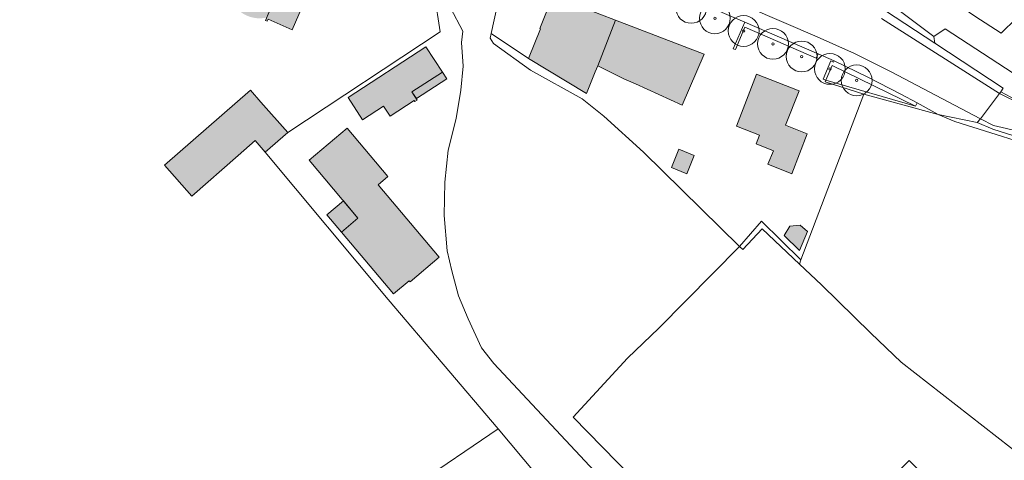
# Model space of a CAD drawing. Header units: metres. Extents: x 187482 to 189800, y 333582 to 335019.
# Tile 198 of 256: x 189334 to 189494, y 334015 to 334086. Entities that reach past the tile are written whole.
import ezdxf

# ---------------------------------------------------------------- set-up
doc = ezdxf.new("R2010")
doc.units = ezdxf.units.M
doc.layers.get('0').update_dxf_attribs({"color": 252, "lineweight": 18})
for name, color, linetype, lineweight in [('B-WE-GR-BEPLANTING_CULTUUR_BODEMBEDEKKER-GV', 252, 'Continuous', 18), ('B-WE-GR-BEPLANTING_CULTUUR_BOSPLANTSOEN-GV', 252, 'Continuous', 18), ('B-WE-GR-BEPLANTING_CULTUUR_HEESTERS-GV', 252, 'Continuous', 18), ('B-WE-GR-BOOM-S', 252, 'Continuous', 18), ('B-WE-GR-HAAG-G', 252, 'GR-HAAG1-SO', 18), ('B-WE-IE-TERREINAFSCHEIDING_KUNSTMATIG_HEKWERK-G', 252, 'IE-TERREINAFSCHEIDING_KUNSTMATIG-SO', 18), ('B-WE-IE-TERREINAFSCHEIDING_KUNSTMATIG_MUUR-G', 252, 'IE-TERREINAFSCHEIDING_KUNSTMATIG-SO', 18), ('B-WE-OG-BEBOUWING-GV', 252, 'Continuous', 18), ('B-WE-OG-BEBOUWING_LUIFEL-GV', 252, 'Continuous', 18), ('B-WE-OG-TERREIN_BEGROEID-GV', 252, 'Continuous', 18), ('B-WE-OG-TERREIN_ERF-GV', 252, 'Continuous', 18), ('B-WE-OG-WATER_GREPPEL-GV', 252, 'Continuous', 18), ('B-WE-OG-WEG-GV', 252, 'Continuous', 18), ('B-WE-VH-GESLOTENVERHARDING_ASFALT-GV', 252, 'Continuous', 18), ('B-WE-VH-OPENVERHARDING_BETONSTRAATSTEEN-GV', 252, 'Continuous', 18), ('B-WE-VH-OPENVERHARDING_TEGEL-GV', 252, 'Continuous', 18)]:
    doc.layers.add(name, color=color, linetype=linetype, lineweight=lineweight)
doc.layers.add('B-WE-OG-BEBOUWING-V', color=7, linetype='Continuous', lineweight=18, true_color=0xf0f0f0)
doc.linetypes.add('GR-HAAG1-SO', pattern='A,6,[176,NLCS.SHX,S=0.125,R=0,X=0,Y=0],-2', length=8)
doc.linetypes.add('IE-TERREINAFSCHEIDING_KUNSTMATIG-SO', pattern='A,4,[82,NLCS.SHX,S=0.75,R=90,X=0,Y=0],4,-2', length=10)

# ---------------------------------------------------------------- blocks, each defined once
blk = doc.blocks.new('SGR-BOOM_GBKN-SO')
at = {"color": 0, "linetype": 'ByBlock', "lineweight": 18}
for radius in [2, 0.15]:
    blk.add_circle((0, 0), radius, dxfattribs=at)

msp = doc.modelspace()

# ---------------------------------------------------------------- hatches: boundary and pattern name
at = {"layer": 'B-WE-OG-BEBOUWING-V'}
h = msp.add_hatch(color=256, dxfattribs=at)
h.dxf.hatch_style = 1
h.paths.add_polyline_path([(189341.402, 334109.542), (189342.128, 334109.231), (189341.301, 334107.301), (189344.725, 334105.833), (189344.9, 334106.237), (189347.113, 334105.283), (189344.891, 334100.131), (189347.682, 334098.928), (189347.147, 334097.495), (189347.444, 334097.384), (189347.578, 334097.676), (189354.947, 334094.483), (189354.806, 334094.207), (189355.1, 334094.057), (189355.739, 334095.446), (189360.914, 334093.22), (189360.364, 334091.792), (189360.666, 334091.676), (189360.784, 334091.945), (189368.151, 334088.784), (189368.034, 334088.497), (189368.358, 334088.365), (189368.973, 334089.785), (189374.232, 334087.51), (189373.624, 334086.106), (189373.918, 334085.979), (189374.045, 334086.272), (189377.973, 334084.573), (189387.689, 334106.984), (189383.79, 334108.689), (189384.385, 334110.099), (189378.561, 334112.625), (189377.936, 334111.233), (189370.504, 334114.387), (189371.134, 334115.812), (189365.3, 334118.335), (189364.699, 334116.915), (189357.282, 334120.067), (189357.911, 334121.497), (189354.644, 334122.921), (189353.52, 334120.194), (189352.328, 334120.76), (189351.057, 334120.123), (189348.39, 334125.686), (189347.249, 334125.116), (189343.996, 334123.403), (189345.686, 334120.179), (189343.01, 334118.91), (189341.453, 334122.042), (189338.636, 334120.677), (189340.16, 334117.516), (189338.083, 334116.52), (189338.175, 334116.362), (189337.771, 334115.236), (189333.73, 334113.266), (189334.486, 334111.713), (189338.552, 334113.66), (189339.682, 334113.269)], flags=17)
h.paths.add_polyline_path([(189374.232, 334087.51), (189368.973, 334089.785), (189368.47, 334088.623), (189368.704, 334088.316), (189368.966, 334088.021), (189369.255, 334087.742), (189369.57, 334087.483), (189369.908, 334087.247), (189370.266, 334087.037), (189370.643, 334086.856), (189371.033, 334086.706), (189371.433, 334086.589), (189371.84, 334086.504), (189372.248, 334086.454), (189372.654, 334086.436), (189373.054, 334086.45), (189373.445, 334086.494), (189373.824, 334086.567)], flags=16)
h.paths.add_polyline_path([(189360.914, 334093.22), (189355.739, 334095.446), (189355.255, 334094.393), (189355.48, 334094.082), (189355.733, 334093.783), (189356.012, 334093.499), (189356.316, 334093.234), (189356.642, 334092.99), (189356.99, 334092.77), (189357.355, 334092.578), (189357.734, 334092.414), (189358.125, 334092.281), (189358.523, 334092.18), (189358.924, 334092.11), (189359.326, 334092.071), (189359.724, 334092.063), (189360.115, 334092.085), (189360.496, 334092.135)], flags=16)
h = msp.add_hatch(color=256, dxfattribs=at)
h.dxf.hatch_style = 1
h.paths.add_polyline_path([(189427.558, 334078.698), (189430.46, 334086.15), (189420.274, 334090.063), (189419.143, 334087.218), (189418.165, 334084.756), (189418.286, 334084.708), (189416.314, 334079.933), (189425.749, 334074.217), (189427.178, 334077.724)], flags=17)
h = msp.add_hatch(color=256, dxfattribs=at)
h.dxf.hatch_style = 1
h.paths.add_polyline_path([(189430.46, 334086.15), (189427.558, 334078.698), (189431.8, 334076.622), (189433.725, 334075.82), (189441.296, 334072.356), (189444.852, 334080.622)], flags=17)
h = msp.add_hatch(color=256, dxfattribs=at)
h.dxf.hatch_style = 1
h.paths.add_polyline_path([(189399.682, 334081.814), (189387.035, 334073.561), (189389.375, 334069.976), (189392.783, 334072.2), (189393.856, 334070.556), (189397.753, 334073.099), (189397.873, 334072.918), (189398.269, 334073.177), (189397.416, 334074.484), (189402.362, 334077.711)], flags=17)
h = msp.add_hatch(color=256, dxfattribs=at)
h.dxf.hatch_style = 1
h.paths.add_polyline_path([(189402.362, 334077.711), (189397.416, 334074.484), (189398.124, 334073.399), (189403.071, 334076.626)], flags=17)
h = msp.add_hatch(color=256, dxfattribs=at)
h.dxf.hatch_style = 1
h.paths.add_polyline_path([(189450.094, 334068.918), (189453.838, 334067.465), (189453.283, 334066.062), (189456.085, 334064.947), (189455.197, 334062.755), (189459.054, 334061.227), (189461.589, 334067.691), (189458.07, 334069.072), (189460.261, 334074.657), (189453.349, 334077.348)], flags=17)
h = msp.add_hatch(color=256, dxfattribs=at)
h.dxf.hatch_style = 1
h.paths.add_polyline_path([(189373.604, 334064.722), (189377.248, 334067.9), (189372.9, 334072.82), (189371.188, 334074.757), (189357.258, 334062.596), (189361.694, 334057.577), (189369.219, 334064.196), (189371.97, 334066.596)], flags=17)
h = msp.add_hatch(color=256, dxfattribs=at)
h.dxf.hatch_style = 1
h.paths.add_polyline_path([(189397.122, 334043.683), (189401.846, 334047.671), (189391.918, 334059.428), (189393.518, 334060.777), (189386.898, 334068.615), (189380.709, 334063.396), (189388.649, 334053.992), (189385.978, 334051.739), (189394.429, 334041.73), (189396.965, 334043.869)], flags=17)
h.paths.add_polyline_path([(189386.276, 334056.802), (189383.606, 334054.548), (189385.978, 334051.739), (189388.649, 334053.992)], flags=16)
h = msp.add_hatch(color=256, dxfattribs=at)
h.dxf.hatch_style = 1
h.paths.add_polyline_path([(189439.517, 334062.206), (189442.039, 334061.198), (189443.232, 334064.181), (189440.709, 334065.189)], flags=17)
h = msp.add_hatch(color=256, dxfattribs=at)
h.dxf.hatch_style = 1
h.paths.add_polyline_path([(189458.759, 334052.735), (189457.819, 334051.219), (189460.345, 334048.749), (189461.597, 334051.829), (189460.428, 334052.878)], flags=17)

# ---------------------------------------------------------------- linework, layer by layer
at = {"layer": 'B-WE-GR-BEPLANTING_CULTUUR_BODEMBEDEKKER-GV', "flags": 128}
msp.add_lwpolyline([(189474.302, 334087.653), (189482.29, 334082.393), (189482.125, 334083.49), (189476.478, 334087.698), (189475.26, 334090.22), (189475.869, 334092.83), (189476.487, 334093.367), (189476.509, 334093.386), (189474.82, 334094.784)], dxfattribs=at)
at = {"layer": 'B-WE-GR-BEPLANTING_CULTUUR_BOSPLANTSOEN-GV', "flags": 128}
for points in [[(189553.778, 334140.886), (189554.387, 334141.566), (189549.545, 334146.011), (189543.348, 334139.163), (189538.61, 334134.078), (189529.364, 334123.676), (189522.777, 334116.742), (189515.611, 334107.265), (189508.561, 334099.984), (189497.928, 334088.774), (189493.074, 334084.035), (189488.798, 334086.809), (189483.598, 334090.392), (189476.509, 334093.386), (189476.487, 334093.367), (189475.869, 334092.83), (189475.26, 334090.22), (189476.478, 334087.698), (189482.125, 334083.49), (189483.994, 334084.736), (189495.03, 334077.528), (189496.204, 334078.795), (189538.121, 334124)], [(189465.608, 334078.772), (189464.577, 334076.376), (189479.167, 334072.191)]]:
    msp.add_lwpolyline(points, close=True, dxfattribs=at)
at = {"layer": 'B-WE-GR-BEPLANTING_CULTUUR_HEESTERS-GV', "flags": 128}
for points in [[(189451.437, 334085.806), (189449.557, 334081.503), (189449.955, 334081.363), (189451.428, 334084.986), (189463.011, 334079.953), (189463.362, 334080.665), (189462.729, 334080.947)], [(189465.608, 334078.772), (189479.167, 334072.191), (189479.413, 334072.698), (189476.797, 334074.111), (189471.409, 334076.907), (189465.931, 334079.521), (189465.846, 334079.323), (189465.431, 334079.525), (189464.163, 334076.553), (189464.577, 334076.376)]]:
    msp.add_lwpolyline(points, close=True, dxfattribs=at)
at = {"layer": 'B-WE-GR-HAAG-G', "ltscale": 0.2, "flags": 128}
for points in [[(189462.729, 334080.947), (189451.437, 334085.806)], [(189464.577, 334076.376), (189465.608, 334078.772)], [(189465.846, 334079.323), (189465.931, 334079.521)], [(189470.772, 334074.124), (189464.473, 334076.134), (189464.577, 334076.376)], [(189470.772, 334074.124), (189460.562, 334047.262)], [(189482.827, 334070.855), (189470.772, 334074.124)], [(189485.539, 334069.694), (189502.047, 334064.507)], [(189460.562, 334047.262), (189454.164, 334053.509), (189450.573, 334049.428)]]:
    msp.add_lwpolyline(points, dxfattribs=at)
at = {"layer": 'B-WE-IE-TERREINAFSCHEIDING_KUNSTMATIG_HEKWERK-G', "ltscale": 0.2, "flags": 128}
for points in [[(189416.314, 334079.933), (189410.245, 334083.944)], [(189482.827, 334070.855), (189485.539, 334069.694)], [(189373.604, 334064.722), (189393.556, 334040.806), (189411.399, 334019.83)], [(189460.562, 334047.262), (189460.326, 334046.562)], [(189476.843, 334030.622), (189530.061, 333989.108)]]:
    msp.add_lwpolyline(points, dxfattribs=at)
at = {"layer": 'B-WE-IE-TERREINAFSCHEIDING_KUNSTMATIG_MUUR-G', "ltscale": 0.2, "flags": 128}
for points in [[(189400.154, 334096.182), (189401.965, 334084.261), (189377.248, 334067.9)], [(189411.399, 334019.83), (189397.687, 334010.534)], [(189425.78, 333995.134), (189429.773, 333997.921), (189411.399, 334019.83)]]:
    msp.add_lwpolyline(points, dxfattribs=at)
at = {"layer": 'B-WE-OG-BEBOUWING-GV', "flags": 128}
msp.add_lwpolyline([(189374.232, 334087.51), (189373.624, 334086.106), (189373.918, 334085.979), (189374.045, 334086.272), (189377.973, 334084.573), (189387.689, 334106.984)], dxfattribs=at)
for points in [[(189427.558, 334078.698), (189430.46, 334086.15), (189420.274, 334090.063), (189419.143, 334087.218), (189418.165, 334084.756), (189418.286, 334084.708), (189416.314, 334079.933), (189425.749, 334074.217), (189427.178, 334077.724)], [(189430.46, 334086.15), (189427.558, 334078.698), (189431.8, 334076.622), (189433.725, 334075.82), (189441.296, 334072.356), (189444.852, 334080.622)], [(189399.682, 334081.814), (189387.035, 334073.561), (189389.375, 334069.976), (189392.783, 334072.2), (189393.856, 334070.556), (189397.753, 334073.099), (189397.873, 334072.918), (189398.269, 334073.177), (189397.416, 334074.484), (189402.362, 334077.711)], [(189450.094, 334068.918), (189453.838, 334067.465), (189453.283, 334066.062), (189456.085, 334064.947), (189455.197, 334062.755), (189459.054, 334061.227), (189461.589, 334067.691), (189458.07, 334069.072), (189460.261, 334074.657), (189453.349, 334077.348)], [(189373.604, 334064.722), (189377.248, 334067.9), (189372.9, 334072.82), (189371.188, 334074.757), (189357.258, 334062.596), (189361.694, 334057.577), (189369.219, 334064.196), (189371.97, 334066.596)], [(189397.122, 334043.683), (189401.846, 334047.671), (189391.918, 334059.428), (189393.518, 334060.777), (189386.898, 334068.615), (189380.709, 334063.396), (189388.649, 334053.992), (189385.978, 334051.739), (189394.429, 334041.73), (189396.965, 334043.869)], [(189439.517, 334062.206), (189442.039, 334061.198), (189443.232, 334064.181), (189440.709, 334065.189)], [(189458.759, 334052.735), (189457.819, 334051.219), (189460.345, 334048.749), (189461.597, 334051.829), (189460.428, 334052.878)]]:
    msp.add_lwpolyline(points, close=True, dxfattribs=at)
at = {"layer": 'B-WE-OG-BEBOUWING_LUIFEL-GV', "flags": 128}
for points in [[(189402.362, 334077.711), (189397.416, 334074.484), (189398.124, 334073.399), (189403.071, 334076.626)], [(189386.276, 334056.802), (189383.606, 334054.548), (189385.978, 334051.739), (189388.649, 334053.992)]]:
    msp.add_lwpolyline(points, close=True, dxfattribs=at)
at = {"layer": 'B-WE-OG-TERREIN_BEGROEID-GV', "flags": 128}
msp.add_lwpolyline([(189496.746, 334122.894), (189474.82, 334094.784), (189476.509, 334093.386), (189483.598, 334090.392), (189488.798, 334086.809), (189493.074, 334084.035), (189497.928, 334088.774), (189508.561, 334099.984), (189515.611, 334107.265), (189522.777, 334116.742), (189529.364, 334123.676), (189538.61, 334134.078), (189543.348, 334139.163), (189549.545, 334146.011), (189529.92, 334164.026)], dxfattribs=at)
at = {"layer": 'B-WE-OG-TERREIN_ERF-GV', "flags": 128}
for points in [[(189387.689, 334106.984), (189377.973, 334084.573), (189374.045, 334086.272), (189373.918, 334085.979), (189373.624, 334086.106), (189374.232, 334087.51)], [(189397.687, 334010.534), (189411.399, 334019.83), (189393.556, 334040.806), (189373.604, 334064.722), (189371.97, 334066.596), (189369.219, 334064.196), (189361.694, 334057.577), (189357.258, 334062.596), (189371.188, 334074.757), (189372.9, 334072.82), (189377.248, 334067.9), (189401.965, 334084.261), (189400.154, 334096.182)], [(189400.154, 334096.182), (189401.965, 334084.261), (189377.248, 334067.9), (189373.604, 334064.722), (189393.556, 334040.806), (189411.399, 334019.83), (189429.773, 333997.921)], [(189442.557, 334002.334), (189423.582, 334021.738), (189432.377, 334031.285), (189437.462, 334036.18), (189450.573, 334049.428), (189435.016, 334064.742), (189428.555, 334070.535), (189425.017, 334073.364), (189416.663, 334078.048), (189410.641, 334082.325), (189410.082, 334083.197), (189410.245, 334083.944), (189411.928, 334091.651)], [(189411.928, 334091.651), (189410.245, 334083.944), (189410.082, 334083.197), (189410.641, 334082.325), (189416.663, 334078.048), (189425.017, 334073.364), (189428.555, 334070.535), (189435.016, 334064.742), (189450.573, 334049.428), (189454.164, 334053.509), (189460.562, 334047.262), (189470.772, 334074.124), (189464.473, 334076.134), (189464.577, 334076.376), (189464.163, 334076.553), (189465.431, 334079.525), (189465.846, 334079.323), (189465.931, 334079.521), (189463.362, 334080.665), (189463.011, 334079.953), (189451.428, 334084.986), (189449.955, 334081.363), (189449.557, 334081.503), (189451.437, 334085.806), (189447.762, 334087.387)], [(189439.48, 333999.675), (189410.71, 334030.424), (189408.71, 334032.967), (189406.513, 334037.661), (189404.964, 334041.419), (189403.873, 334045.478), (189403.135, 334048.73), (189402.648, 334054.465), (189402.727, 334059.856), (189403.294, 334065.044), (189404.567, 334070.191), (189405.362, 334074.765), (189405.73, 334078.662), (189405.445, 334082.492), (189405.651, 334084.342), (189403.657, 334088.121)], [(189403.657, 334088.121), (189405.651, 334084.342), (189405.445, 334082.492), (189405.73, 334078.662), (189405.362, 334074.765), (189404.567, 334070.191), (189403.294, 334065.044), (189402.727, 334059.856), (189402.648, 334054.465), (189403.135, 334048.73), (189403.873, 334045.478), (189404.964, 334041.419), (189406.513, 334037.661), (189408.71, 334032.967), (189410.71, 334030.424), (189439.48, 333999.675)]]:
    msp.add_lwpolyline(points, dxfattribs=at)
for points in [[(189431.8, 334076.622), (189427.558, 334078.698), (189427.178, 334077.724), (189425.749, 334074.217), (189416.314, 334079.933), (189418.286, 334084.708), (189418.165, 334084.756), (189419.143, 334087.218), (189420.274, 334090.063), (189430.46, 334086.15), (189444.852, 334080.622), (189441.296, 334072.356), (189433.725, 334075.82)], [(189399.682, 334081.814), (189402.362, 334077.711), (189397.416, 334074.484), (189398.269, 334073.177), (189397.873, 334072.918), (189397.753, 334073.099), (189393.856, 334070.556), (189392.783, 334072.2), (189389.375, 334069.976), (189387.035, 334073.561)], [(189450.094, 334068.918), (189453.349, 334077.348), (189460.261, 334074.657), (189458.07, 334069.072), (189461.589, 334067.691), (189459.054, 334061.227), (189455.197, 334062.755), (189456.085, 334064.947), (189453.283, 334066.062), (189453.838, 334067.465)], [(189482.827, 334070.855), (189479.413, 334072.698), (189479.167, 334072.191), (189464.577, 334076.376), (189464.473, 334076.134), (189470.772, 334074.124)], [(189502.321, 334065.265), (189502.047, 334064.507), (189485.539, 334069.694), (189482.827, 334070.855), (189470.772, 334074.124), (189460.562, 334047.262), (189460.326, 334046.562), (189463.894, 334043.179), (189471.902, 334035.334), (189476.843, 334030.622), (189530.061, 333989.108), (189554.624, 334018.99), (189568.911, 334036.718), (189563.304, 334040.62), (189557.54, 334043.746), (189549.92, 334047.067), (189542.496, 334050.096), (189523.251, 334057.422), (189513.678, 334061.232)], [(189502.321, 334065.265), (189500.197, 334066.019), (189496.289, 334066.996), (189491.723, 334068.43), (189489.152, 334069.528), (189482.827, 334070.855), (189485.539, 334069.694), (189502.047, 334064.507)], [(189397.122, 334043.683), (189396.965, 334043.869), (189394.429, 334041.73), (189385.978, 334051.739), (189388.649, 334053.992), (189380.709, 334063.396), (189386.898, 334068.615), (189393.518, 334060.777), (189391.918, 334059.428), (189401.846, 334047.671)], [(189443.232, 334064.181), (189442.039, 334061.198), (189439.517, 334062.206), (189440.709, 334065.189)], [(189450.573, 334049.428), (189451.128, 334048.917), (189454.285, 334052.292), (189460.326, 334046.562), (189460.562, 334047.262), (189454.164, 334053.509)], [(189458.759, 334052.735), (189460.428, 334052.878), (189461.597, 334051.829), (189460.345, 334048.749), (189457.819, 334051.219)], [(189454.702, 333990.129), (189457.984, 333993.384), (189457.372, 333994.03), (189478.102, 334014.683), (189498.366, 333994.641), (189500.395, 333996.701), (189505.755, 333991.422), (189503.725, 333989.361), (189519.408, 333973.607), (189530.061, 333989.108), (189476.843, 334030.622), (189471.902, 334035.334), (189463.894, 334043.179), (189460.326, 334046.562), (189454.285, 334052.292), (189451.128, 334048.917), (189450.573, 334049.428), (189437.462, 334036.18), (189432.377, 334031.285), (189423.582, 334021.738), (189442.557, 334002.334)], [(189425.78, 333995.134), (189429.773, 333997.921), (189411.399, 334019.83), (189397.687, 334010.534), (189397.981, 334010.179), (189400.437, 334012.166), (189402.994, 334009.005), (189400.576, 334007.048), (189416.068, 333988.356)]]:
    msp.add_lwpolyline(points, close=True, dxfattribs=at)
at = {"layer": 'B-WE-OG-WATER_GREPPEL-GV', "flags": 128}
msp.add_lwpolyline([(189506.693, 334072.364), (189506.571, 334072.059), (189505.984, 334072.313), (189506.106, 334072.618), (189504.546, 334073.233), (189504.421, 334072.925), (189503.809, 334073.178), (189503.934, 334073.486), (189495.03, 334077.528), (189483.994, 334084.736), (189482.125, 334083.49), (189482.29, 334082.393), (189493.382, 334075.089), (189492.999, 334074.533), (189494.638, 334073.665), (189496.429, 334072.951), (189548.297, 334053.298)], dxfattribs=at)
at = {"layer": 'B-WE-OG-WEG-GV', "flags": 128}
msp.add_lwpolyline([(189489.152, 334069.528), (189491.723, 334068.43), (189496.289, 334066.996), (189500.197, 334066.019), (189502.321, 334065.265), (189502.56, 334065.928), (189500.569, 334066.647), (189496.228, 334068.018), (189491.789, 334069.032), (189489.726, 334070.109)], close=True, dxfattribs=at)
at = {"layer": 'B-WE-VH-GESLOTENVERHARDING_ASFALT-GV', "flags": 128}
for points in [[(189411.834, 334105.536), (189463.172, 334083.453), (189469.239, 334080.704), (189475.196, 334077.725), (189489.726, 334070.109), (189492.809, 334074.258), (189473.647, 334086.384)], [(189569.871, 334037.909), (189573.415, 334035.534), (189593.672, 334021.413), (189594.893, 334020.128), (189594.958, 334019.315), (189594.355, 334018.396), (189601.996, 334013.104), (189605.33, 334017.852), (189575.106, 334038.663), (189566.497, 334044.096), (189557.479, 334048.821), (189548.111, 334052.807), (189496.722, 334072.279), (189496.303, 334072.642), (189494.512, 334073.356), (189492.809, 334074.258), (189489.726, 334070.109), (189491.789, 334069.032), (189496.228, 334068.018), (189500.569, 334066.647), (189502.56, 334065.928), (189519.428, 334059.833), (189541.143, 334051.625), (189549.319, 334048.421)]]:
    msp.add_lwpolyline(points, dxfattribs=at)
at = {"layer": 'B-WE-VH-OPENVERHARDING_BETONSTRAATSTEEN-GV', "flags": 128}
msp.add_lwpolyline([(189548.297, 334053.298), (189496.429, 334072.951), (189494.638, 334073.665), (189492.999, 334074.533), (189492.809, 334074.258), (189494.512, 334073.356), (189496.303, 334072.642), (189496.722, 334072.279), (189548.111, 334052.807), (189557.479, 334048.821), (189566.497, 334044.096), (189575.106, 334038.663), (189605.33, 334017.852), (189605.632, 334018.281)], dxfattribs=at)
at = {"layer": 'B-WE-VH-OPENVERHARDING_TEGEL-GV', "flags": 128}
msp.add_lwpolyline([(189463.362, 334080.665), (189465.931, 334079.521), (189471.409, 334076.907), (189476.797, 334074.111), (189479.413, 334072.698), (189482.827, 334070.855), (189489.152, 334069.528), (189489.726, 334070.109), (189475.196, 334077.725), (189469.239, 334080.704), (189463.172, 334083.453), (189411.834, 334105.536), (189410.887, 334103.253), (189427.364, 334096.163), (189428.573, 334095.643), (189435.884, 334092.498), (189437.01, 334092.013), (189439.208, 334091.067), (189442.943, 334089.461), (189447.328, 334087.574), (189447.762, 334087.387), (189451.437, 334085.806), (189462.729, 334080.947)], close=True, dxfattribs=at)
for points in [[(189473.647, 334086.384), (189492.809, 334074.258)], [(189492.809, 334074.258), (189492.999, 334074.533), (189493.382, 334075.089), (189482.29, 334082.393), (189474.302, 334087.653)]]:
    msp.add_lwpolyline(points, dxfattribs=at)

# ---------------------------------------------------------------- block references
at = {"layer": 'B-WE-GR-BOOM-S', "xscale": 1.25, "yscale": 1.25, "zscale": 1.25}
for p in [(189442.74, 334088.126), (189446.585, 334086.435), (189451.254, 334084.382), (189456.014, 334082.288), (189460.682, 334080.235), (189465.259, 334078.223), (189469.598, 334076.367)]:
    msp.add_blockref('SGR-BOOM_GBKN-SO', p, dxfattribs=at)

doc.saveas('drawing.dxf')
